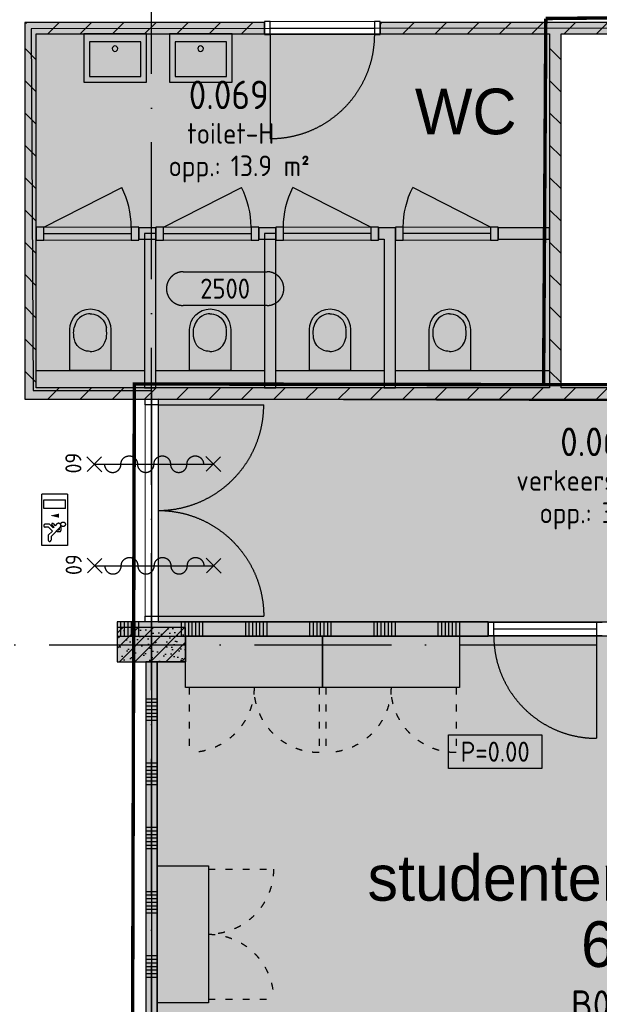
# Model space of a CAD drawing. Header units: millimetres. Extents: x 20872 to 297961, y -293704 to 213007.
# Tile 74 of 256: x 114529 to 119609, y -145550 to -136926. Entities that reach past the tile are written whole.
import ezdxf
from ezdxf.enums import TextEntityAlignment as Align
from ezdxf.xclip import XClip

# ---------------------------------------------------------------- set-up
doc = ezdxf.new("R2010")
doc.units = ezdxf.units.MM
doc.header["$LTSCALE"] = 100
doc.header["$XCLIPFRAME"] = 2
doc.linetypes.add('ACAD_ISO03W100', pattern=[30, 12, -18])
doc.linetypes.add('ACAD_ISO10W100', pattern=[18, 12, -3, 0, -3])
doc.layers.get('Defpoints').update_dxf_attribs({"color": 181})
for name, color, linetype in [('A--L$7--_stramien', 1, 'Continuous'), ('A--L20--_bovenbouw', 3, 'Continuous'), ('A--L30--_afbouw', 7, 'Continuous'), ('A--L65--_beveiligingsinstallaties', 8, 'Continuous'), ('A--L74--_vaste sanitaire voorzienin', 1, 'Continuous'), ('A--L82--leerlingensets-02', 9, 'Continuous'), ('A--T$1--_algemeen', 1, 'Continuous'), ('A--T$1A-afwerking', 8, 'Continuous'), ('plattegrondkleuren', 7, 'Continuous'), ('teksten', 7, 'Continuous'), ('XREFS', 9, 'Continuous')]:
    doc.layers.add(name, color=color, linetype=linetype)
doc.styles.add('BURO standaard', font='isocp.shx')
doc.styles.add('JINX standaard', font='isocp.shx')
doc.styles.add('MAAR_stempel', font='LTe50146.ttf')

# ---------------------------------------------------------------- blocks, each defined once
blk = doc.blocks.new('AL_plafondhoog_01_P03_BV')
at = {"color": 1, "linetype": 'ByBlock', "lineweight": -2, "ltscale": 2}
for points in [[(-5.24, 2.11), (5.24, 2.11)], [(5.24, -2.11), (-5.24, -2.11)]]:
    blk.add_lwpolyline(points, dxfattribs=at)
at = {"color": 1, "linetype": 'ByBlock', "lineweight": -2}
for centre, start, end in [((-5.24, 0), 90, 270), ((5.24, 0), 270, 90)]:
    blk.add_arc(centre, 2.11, start, end, dxfattribs=at)
at = {"color": 2, "linetype": 'ByBlock', "lineweight": -2, "style": 'BURO standaard', "flags": 4}
blk.add_attdef('BURO_RTE:PLAFOND', text='', height=2.5, dxfattribs=at).set_placement((0, 0), align=Align.MIDDLE_CENTER)
blk = doc.blocks.new('BURO_onderaanzicht')
at = {"color": 7}
blk.add_line((-432, 0), (432, 0), dxfattribs=at)
blk = doc.blocks.new('AL_ruimteno_03_P03_BV_GLU-X11 (2)')
at = {"color": 1, "style": 'JINX standaard'}
blk.add_text('opp.:', height=1.8, dxfattribs=at).set_placement((-0.022, -9.722), align=Align.RIGHT)
at = {"color": 2, "linetype": 'ByBlock', "lineweight": -2, "style": 'BURO standaard', "flags": 4}
for tag, p in [('BURO_RTE:RUIMTENUMMER_LEEG', (0.69, 1.475)), ('BURO_RTE:RUIMTENUMMER_TOTAAL', (0.69, -2.595))]:
    blk.add_attdef(tag, text='', height=2.5, dxfattribs=at).set_placement(p, align=Align.MIDDLE_CENTER)
at = {"color": 1, "linetype": 'ByBlock', "lineweight": -2, "style": 'BURO standaard', "flags": 4}
blk.add_attdef('BURO_RTE:BOUWBESLUIT', text='', height=1.8, dxfattribs=at).set_placement((0.862, -5.971), align=Align.MIDDLE_CENTER)
blk.add_attdef('BURO_RTE:OPP', text='', height=1.8, dxfattribs=at).set_placement((0.862, -8.808), align=Align.MIDDLE_LEFT)
blk = doc.blocks.new('65_60min_zelfsl_brandw_01_P03_BV')
at = {"color": 1, "lineweight": -2}
blk.add_line((0, -521.1), (0, 521.1), dxfattribs=at)
at = {"color": 1, "ltscale": 2}
for points in [[(-65.5, 455.6), (65.5, 586.6)], [(63.1, 458), (-63.1, 584.2)], [(-65, -587.9), (66, -456.9)], [(63.6, -585.5), (-62.7, -459.2)]]:
    blk.add_lwpolyline(points, dxfattribs=at)
blk.add_lwpolyline([(0, -434.2, 1), (0, -289.5, -1), (0, -144.7, 1), (0, 0, -1), (0, 144.7, 1), (0, 289.5, -1), (0, 434.2)], format="xyb", dxfattribs=at)
at = {"color": 2, "linetype": 'ByBlock', "lineweight": -2, "style": 'BURO standaard'}
blk.add_text('60', height=140.63, dxfattribs=at).set_placement((-97.1, -776.7))
blk = doc.blocks.new('AL_vloerhoog_01_P03_BV')
at = {"color": 1, "linetype": 'ByBlock', "lineweight": -2, "ltscale": 2}
blk.add_lwpolyline([(-5.84, 2.11), (5.84, 2.11), (5.84, -2.11), (-5.84, -2.11)], close=True, dxfattribs=at)
at = {"color": 2, "linetype": 'ByBlock', "lineweight": -2, "style": 'BURO standaard', "flags": 4}
blk.add_attdef('BURO_RTE:VLOER', text='', height=2.5, dxfattribs=at).set_placement((0, 0), align=Align.MIDDLE_CENTER)
blk = doc.blocks.new('65_VLUCHT_04_P03_BV')
at = {"color": 1, "linetype": 'Continuous'}
for p, q in [((-225, 112.5), (225, 112.5)), ((-225, 112.5), (-225, -112.5)), ((-100, 95), (-175, 95)), ((-175, -95), (-175, 95)), ((-100, 95), (-100, -95)), ((225, 112.5), (225, -112.5)), ((32.3, -11.9), (50.3, 6.1)), ((35.3, 21.2), (50.3, 6.1)), ((49.4, 55.3), (92, 55.3)), ((63.5, 49.5), (144, -31)), ((73.7, 39.3), (86, 39.3)), ((85.7, 27.3), (86, 27.6)), ((86, 27.6), (86, 39.3)), ((97, 16), (102, 21)), ((102, 21), (102, 45.3)), ((68.7, -12.3), (38, -43)), ((38, -43), (38, -83)), ((43.6, -23.2), (61.6, -5.2)), ((61.6, -5.2), (68.7, -12.3)), ((62, -52.9), (97, -17.9)), ((62, -52.9), (62, -83)), ((97, -17.9), (134.1, -55)), ((134.1, -55), (176, -55)), ((144, -31), (176, -31)), ((225, -112.5), (-225, -112.5)), ((-100, -95), (-175, -95))]:
    blk.add_line(p, q, dxfattribs=at)
blk.add_lwpolyline([(-37.5, -37.5, 0, 35, 0), (-37.5, 37.5, 35, 35, 0)], format="xyseb", dxfattribs=at)
blk.add_circle((38, 75), 20, dxfattribs=at)
for centre, radius, start, end in [((49.4, 35.3), 20, 45, 225), ((92, 45.3), 10, 0, 90), ((38, -17.6), 8, 135, 315), ((50, -83), 12, 180, 0), ((176, -43), 12, 270, 90)]:
    blk.add_arc(centre, radius, start, end, dxfattribs=at)
blk = doc.blocks.new('stramienlijnen_1')
at = {"layer": 'A--L$7--_stramien', "color": 1, "linetype": 'ACAD_ISO10W100', "lineweight": -3}
for p, q in [((115684.5, 0), (115684.5, 22800)), ((57184.5, 7600), (138184.5, 7600))]:
    blk.add_line(p, q, dxfattribs=at)
blk = doc.blocks.new('2016-02-04 100 begane grond bestaand')
at = {"layer": 'A--L20--_bovenbouw', "linetype": 'Continuous', "lineweight": -3}
for points in [[(114674.5, 9850), (114674.5, 12950), (114574.5, 13050), (114574.5, 9750)], [(114574.5, 13050), (114674.5, 12950), (116675.3, 12950), (116675.3, 13050)], [(122323.9, 12950), (122323.9, 13050), (117688.3, 13050), (117688.3, 12950), (119174.5, 12950), (119224.5, 12975), (119274.5, 12950), (119704.5, 12950), (119754.5, 12975), (119804.5, 12950)], [(119224.5, 9825), (119274.5, 9850), (119274.5, 12950), (119224.5, 12975), (119174.5, 12950), (119174.5, 9850)], [(123504.5, 9750), (123404.5, 9850), (119804.5, 9850), (119754.5, 9825), (119704.5, 9850), (119274.5, 9850), (119224.5, 9825), (119174.5, 9850), (114674.5, 9850), (114574.5, 9750)], [(118634.9, 7675), (118634.9, 7800), (115384.7, 7800), (115384.7, 7675)], [(115384.5, 7450), (115984.5, 7450), (115984.5, 7750), (115384.5, 7750)], [(115734.5, 375.8), (115734.5, 7450), (115634.5, 7450), (115634.5, 375.8)]]:
    blk.add_hatch(color=60, dxfattribs=at).paths.add_polyline_path(points, flags=0)
h = blk.add_hatch(dxfattribs=at)
h.set_pattern_fill('_U', color=1, scale=200, angle=135, style=0, pattern_type=0)
h.set_pattern_definition([(135, (114674.48, 9800), (-141.421, -141.421), [])])
h.paths.add_polyline_path([(114674.5, 9850), (114674.5, 12950), (114574.5, 13050), (114574.5, 9750)], flags=0)
h = blk.add_hatch(dxfattribs=at)
h.set_pattern_fill('_U', color=1, scale=200, angle=225, style=0, pattern_type=0)
h.set_pattern_definition([(225, (123454.5, 13050), (141.4214, -141.4214), [])])
h.paths.add_polyline_path([(114574.5, 13050), (114674.5, 12950), (116675.3, 12950), (116675.3, 13050)], flags=0)
h.paths.add_polyline_path([(123404.5, 12950), (123504.5, 13050), (123323.9, 13050), (123323.9, 12950)], flags=0)
h.paths.add_polyline_path([(122323.9, 12950), (122323.9, 13050), (117688.3, 13050), (117688.3, 12950), (119174.5, 12950), (119224.5, 12975), (119274.5, 12950), (119704.5, 12950), (119754.5, 12975), (119804.5, 12950)], flags=0)
h = blk.add_hatch(dxfattribs=at)
h.set_pattern_fill('_U', color=1, scale=200, angle=135, style=0, pattern_type=0)
h.set_pattern_definition([(135, (119274.48, 9799.85), (-141.421, -141.421), [])])
h.paths.add_polyline_path([(119224.5, 9825), (119274.5, 9850), (119274.5, 12950), (119224.5, 12975), (119174.5, 12950), (119174.5, 9850)], flags=0)
h = blk.add_hatch(dxfattribs=at)
h.set_pattern_fill('_U', color=1, scale=200, angle=225, style=0, pattern_type=0)
h.set_pattern_definition([(225, (123454.5, 9850), (141.4214, -141.4214), [])])
h.paths.add_polyline_path([(123504.5, 9750), (123404.5, 9850), (119804.5, 9850), (119754.5, 9825), (119704.5, 9850), (119274.5, 9850), (119224.5, 9825), (119174.5, 9850), (114674.5, 9850), (114574.5, 9750)], flags=0)
h = blk.add_hatch(dxfattribs=at)
h.set_pattern_fill('SWAND', color=1, scale=5, style=0)
h.set_pattern_definition([(90, (115384.7, 7675), (-562.5, 3e-14), []), (90, (115415.94, 7675), (-562.5, 3e-14), []), (90, (115447.2, 7675), (-562.5, 3e-14), []), (90, (115478.44, 7675), (-562.5, 3e-14), []), (90, (115509.7, 7675), (-562.5, 3e-14), []), (90, (115540.94, 7675), (-562.5, 3e-14), []), (90, (115572.2, 7675), (-562.5, 3e-14), [])])
h.paths.add_polyline_path([(124151.9, 7800), (124151.9, 7675), (124959.5, 7675), (125084.5, 7800)], flags=0)
h.paths.add_polyline_path([(118634.9, 7675), (118634.9, 7800), (115384.7, 7800), (115384.7, 7675)], flags=0)
h.paths.add_polyline_path([(121994.5, 7675), (122057, 7706.2), (122119.5, 7675), (122217.9, 7675), (122217.9, 7800), (119635, 7800), (119635, 7675)], flags=0)
h = blk.add_hatch(dxfattribs=at)
h.set_pattern_fill('PREFB', color=1, scale=5, style=0)
h.set_pattern_definition([(45, (115384.48, 7449.995), (-67.882, 67.882), []), (17, (115384.484, 7449.995), (25.7875, 79.8276), [0, -81.6, -46.2, 0, -67.2]), (48, (115384.484, 7449.995), (-18.4156, 81.172), [0, -80.8, 0, -82.4, 0, -66.4]), (71, (115384.484, 7449.995), (-47.9116, 67.263), [0, -80, 0, -480, -65.8])])
h.paths.add_polyline_path([(115384.5, 7450), (115984.5, 7450), (115984.5, 7750), (115384.5, 7750)], flags=0)
h = blk.add_hatch(dxfattribs=at)
h.set_pattern_fill('SWAND', color=1, scale=5, angle=90, style=0)
h.set_pattern_definition([(180, (115734.5, 375.83), (-7e-14, -562.5), []), (180, (115734.5, 407.1), (-7e-14, -562.5), []), (180, (115734.5, 438.33), (-7e-14, -562.5), []), (180, (115734.5, 469.6), (-7e-14, -562.5), []), (180, (115734.5, 500.83), (-7e-14, -562.5), []), (180, (115734.5, 532.1), (-7e-14, -562.5), []), (180, (115734.5, 563.33), (-7e-14, -562.5), [])])
h.paths.add_polyline_path([(115734.5, 375.8), (115734.5, 7450), (115634.5, 7450), (115634.5, 375.8)], flags=0)
at = {"layer": 'A--L20--_bovenbouw', "color": 2, "linetype": 'Continuous', "lineweight": -3}
for p, q in [((114574.5, 13050), (114574.5, 9750)), ((116675.3, 13050), (114574.5, 13050)), ((116675.3, 12950), (116675.3, 13050)), ((122323.9, 13050), (117688.3, 13050)), ((117688.3, 13050), (117688.3, 12950)), ((114674.5, 9850), (114674.5, 12950)), ((114674.5, 12950), (116675.3, 12950)), ((117688.3, 12950), (119174.5, 12950)), ((119174.5, 12950), (119174.5, 9850)), ((119274.5, 12950), (119704.5, 12950)), ((119274.5, 9850), (119274.5, 12950)), ((119174.5, 9850), (114674.5, 9850)), ((119704.5, 9850), (119274.5, 9850)), ((114574.5, 9750), (123504.5, 9750)), ((118634.9, 7800), (115384.7, 7800)), ((115384.7, 7800), (115384.7, 7675)), ((118634.9, 7675), (118634.9, 7800)), ((115384.7, 7675), (118634.9, 7675)), ((115734.5, 7450), (115634.5, 7450)), ((115634.5, 7450), (115634.5, 375.8)), ((115734.5, 375.8), (115734.5, 7450))]:
    blk.add_line(p, q, dxfattribs=at)
at = {"layer": 'A--L20--_bovenbouw', "color": 3, "linetype": 'Continuous', "lineweight": -3}
for p, q in [((115984.5, 7750), (115384.5, 7750)), ((115384.5, 7750), (115384.5, 7450)), ((115984.5, 7450), (115984.5, 7750)), ((115384.5, 7450), (115984.5, 7450))]:
    blk.add_line(p, q, dxfattribs=at)
at = {"layer": 'A--L30--_afbouw', "color": 2, "linetype": 'Continuous', "lineweight": -3}
for p, q in [((116725.3, 13057), (116675.3, 13057)), ((116675.3, 13057), (116675.3, 12943)), ((116725.3, 12943), (116725.3, 13057)), ((117688.3, 13057), (117638.3, 13057)), ((117638.3, 13057), (117638.3, 12943)), ((117688.3, 12943), (117688.3, 13057)), ((116675.3, 12943), (116725.3, 12943)), ((117638.3, 12943), (117688.3, 12943)), ((115630, 9700.7), (115630, 9750.7)), ((115630, 9750.7), (115744, 9750.7)), ((115744, 9750.7), (115744, 9700.7)), ((115744, 9700.7), (115630, 9700.7)), ((115630, 7800.7), (115630, 7850.7)), ((115630, 7850.7), (115744, 7850.7)), ((115744, 7850.7), (115744, 7800.7)), ((115744, 7800.7), (115630, 7800.7)), ((118684.9, 7794.5), (118634.9, 7794.5)), ((118634.9, 7794.5), (118634.9, 7680.5)), ((118684.9, 7680.5), (118684.9, 7794.5)), ((119635, 7794.5), (119585, 7794.5)), ((119585, 7794.5), (119585, 7680.5)), ((118634.9, 7680.5), (118684.9, 7680.5)), ((119585, 7680.5), (119635, 7680.5))]:
    blk.add_line(p, q, dxfattribs=at)
at = {"layer": 'A--L30--_afbouw', "color": 1, "linetype": 'Continuous', "lineweight": 18}
for p, q in [((116725.3, 13057), (117638.3, 13057)), ((116725.3, 12943), (117638.3, 12943)), ((115630, 7850.7), (115630, 9700.7)), ((115744, 7850.7), (115744, 9700.7)), ((119585, 7794.5), (118684.9, 7794.5)), ((119585, 7680.5), (118684.9, 7680.5))]:
    blk.add_line(p, q, dxfattribs=at)
at = {"layer": 'A--L30--_afbouw', "color": 1, "linetype": 'Continuous', "lineweight": -3}
for p, q in [((116725.3, 12943), (116725.3, 12030)), ((119585, 7680.5), (119585, 6780.4))]:
    blk.add_line(p, q, dxfattribs=at)
for points in [[(115744, 9700.7), (116669, 9700.7)], [(115744, 7850.7), (116668.9, 7850.7)]]:
    blk.add_lwpolyline(points, dxfattribs=at)
at = {"layer": 'A--L30--_afbouw', "color": 1, "linetype": 'Continuous', "lineweight": -3, "extrusion": (0, 0, -1)}
for centre, radius, start, end in [((-116725.3, 12943), 913, 180, 270), ((-115744, 7850.7), 925, 90.00047, 180.00047)]:
    blk.add_arc(centre, radius, start, end, dxfattribs=at)
at = {"layer": 'A--L30--_afbouw', "color": 1, "linetype": 'Continuous', "lineweight": -3}
for centre, radius, start, end in [((115744, 9700.7), 925, 269.99953, 359.99953), ((119585, 7680.5), 900.1, 180, 270)]:
    blk.add_arc(centre, radius, start, end, dxfattribs=at)
at = {"layer": 'A--L65--_beveiligingsinstallaties', "color": 1, "linetype": 'ACAD_ISO10W100', "ltscale": 0.3, "true_color": 0xf50004, "const_width": 30}
for points in [[(119121.6, 9877.7), (119141.1, 13084.4)], [(119141.1, 13084.4), (119828.4, 13091.1), (119827.9, 9900.7)], [(123589.8, 10040.4), (123588.9, 9870.1), (115535, 9883.7), (115507, -449.5), (114714.1, -1173)]]:
    blk.add_lwpolyline(points, dxfattribs=at)
at = {"layer": 'A--L$7--_stramien'}
blk.add_blockref('stramienlijnen_1', (0, 0), dxfattribs=at)
at = {"layer": 'A--L30--_afbouw', "color": 1, "linetype": 'Continuous', "lineweight": -3, "extrusion": (6.75041e-17, -1.05552e-16, -1), "xscale": 1.056730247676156, "zscale": -1, "rotation": 180}
blk.add_blockref('BURO_onderaanzicht', (-117181.8, 13000, -500), dxfattribs=at)
at = {"layer": 'A--L30--_afbouw', "color": 1, "linetype": 'Continuous', "lineweight": -3, "extrusion": (1.12309e-16, -1.84154e-16, -1), "xscale": 2.141162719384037, "zscale": -1, "rotation": 90.00046992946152}
blk.add_blockref('BURO_onderaanzicht', (-115687, 8775.7), dxfattribs=at)
at = {"layer": 'A--L30--_afbouw', "color": 1, "linetype": 'Continuous', "lineweight": -3, "xscale": 1.041774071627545, "rotation": 180}
blk.add_blockref('BURO_onderaanzicht', (119134.9, 7737.5, 500), dxfattribs=at)
at = {"layer": 'A--L65--_beveiligingsinstallaties', "color": 8, "linetype": 'Continuous', "lineweight": -3}
for name, p, rotation in [('65_60min_zelfsl_brandw_01_P03_BV', (115707.1, 9181.5), 270.0156014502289), ('65_VLUCHT_04_P03_BV', (114835.8, 8692.7), 269.9995396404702), ('65_60min_zelfsl_brandw_01_P03_BV', (115709.9, 8291.9), 270.0156014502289)]:
    blk.add_blockref(name, p, dxfattribs=dict(at, rotation=rotation))
at = {"layer": 'A--T$1--_algemeen', "color": 8, "linetype": 'Continuous', "lineweight": -3}
ref = blk.add_blockref('AL_ruimteno_03_P03_BV_GLU-X11 (2)', (116293.8, 12675.2), dxfattribs=dict(at, xscale=100, yscale=100, zscale=100))
ref.add_attrib('BURO_RTE:RUIMTENUMMER_TOTAAL', '0.069', dxfattribs={"layer": '0', "color": 2, "linetype": 'ByBlock', "lineweight": -2, "height": 250, "style": 'BURO standaard'}).set_placement((116362.8, 12415.7), align=Align.MIDDLE_CENTER)
ref.add_attrib('BURO_RTE:BOUWBESLUIT', 'toilet-H', dxfattribs={"layer": '0', "color": 1, "linetype": 'ByBlock', "lineweight": -2, "height": 180, "style": 'BURO standaard'}).set_placement((116380, 12078.1), align=Align.MIDDLE_CENTER)
ref.add_attrib('BURO_RTE:OPP', '13.9 m²', dxfattribs={"layer": '0', "color": 1, "linetype": 'ByBlock', "lineweight": -2, "height": 180, "style": 'BURO standaard'}).set_placement((116380, 11794.3), align=Align.MIDDLE_LEFT)
at = {"layer": 'A--T$1--_algemeen', "color": 1, "linetype": 'Continuous', "lineweight": -3}
ref = blk.add_blockref('AL_plafondhoog_01_P03_BV', (116330.8, 10718.7), dxfattribs=dict(at, xscale=70, yscale=70, zscale=70))
ref.add_attrib('BURO_RTE:PLAFOND', '2500', dxfattribs={"layer": '0', "color": 2, "linetype": 'ByBlock', "lineweight": -2, "height": 175, "style": 'BURO standaard'}).set_placement((116330.8, 10718.7), align=Align.MIDDLE_CENTER)
at = {"layer": 'A--T$1--_algemeen', "color": 8, "linetype": 'Continuous', "lineweight": -3}
ref = blk.add_blockref('AL_ruimteno_03_P03_BV_GLU-X11 (2)', (119544.9, 9636.4), dxfattribs=dict(at, xscale=100, yscale=100, zscale=100))
ref.add_attrib('BURO_RTE:RUIMTENUMMER_TOTAAL', '0.067', dxfattribs={"layer": '0', "color": 2, "linetype": 'ByBlock', "lineweight": -2, "height": 250, "style": 'BURO standaard'}).set_placement((119613.9, 9376.9), align=Align.MIDDLE_CENTER)
ref.add_attrib('BURO_RTE:BOUWBESLUIT', 'verkeersruimte', dxfattribs={"layer": '0', "color": 1, "linetype": 'ByBlock', "lineweight": -2, "height": 180, "style": 'BURO standaard'}).set_placement((119631.2, 9039.3), align=Align.MIDDLE_CENTER)
ref.add_attrib('BURO_RTE:OPP', '30.6 m²', dxfattribs={"layer": '0', "color": 1, "linetype": 'ByBlock', "lineweight": -2, "height": 180, "style": 'BURO standaard'}).set_placement((119631.2, 8755.6), align=Align.MIDDLE_LEFT)
ref = blk.add_blockref('AL_ruimteno_03_P03_BV_GLU-X11 (2)', (119656.7, 4299.6), dxfattribs=dict(at, xscale=100, yscale=100, zscale=100))
ref.add_attrib('BURO_RTE:RUIMTENUMMER_TOTAAL', '0.116', dxfattribs={"layer": '0', "color": 2, "linetype": 'ByBlock', "lineweight": -2, "height": 250, "style": 'BURO standaard'}).set_placement((119725.7, 4040.2), align=Align.MIDDLE_CENTER)
ref.add_attrib('BURO_RTE:BOUWBESLUIT', 'verblijfsruimte', dxfattribs={"layer": '0', "color": 1, "linetype": 'ByBlock', "lineweight": -2, "height": 180, "style": 'BURO standaard'}).set_placement((119742.9, 3702.5), align=Align.MIDDLE_CENTER)
ref.add_attrib('BURO_RTE:RUIMTENUMMER_LEEG', 'B0.05', dxfattribs={"layer": '0', "color": 2, "linetype": 'ByBlock', "lineweight": -2, "height": 250, "style": 'BURO standaard'}).set_placement((119725.7, 4447.1), align=Align.MIDDLE_CENTER)
ref.add_attrib('BURO_RTE:OPP', '65.9 m²', dxfattribs={"layer": '0', "color": 1, "linetype": 'ByBlock', "lineweight": -2, "height": 180, "style": 'BURO standaard'}).set_placement((119742.9, 3418.8), align=Align.MIDDLE_LEFT)
at = {"layer": 'A--T$1A-afwerking', "color": 8, "linetype": 'Continuous', "lineweight": -3}
ref = blk.add_blockref('AL_vloerhoog_01_P03_BV', (118697, 6663), dxfattribs=dict(at, xscale=70, yscale=70, zscale=70))
ref.add_attrib('BURO_RTE:VLOER', 'P=0.00', dxfattribs={"layer": '0', "color": 2, "linetype": 'ByBlock', "lineweight": -2, "height": 175, "style": 'BURO standaard'}).set_placement((118697, 6663), align=Align.MIDDLE_CENTER)
blk = doc.blocks.new('kast')
at = {"layer": 'plattegrondkleuren', "true_color": 0xf5f5f5}
h = blk.add_hatch(color=7, dxfattribs=at)
h.dxf.hatch_style = 1
h.paths.add_polyline_path([(1200, 0), (1200, 450), (0, 450), (0, 0)])
at = {"layer": 'A--L82--leerlingensets-02', "linetype": 'ACAD_ISO03W100', "ltscale": 0.05}
for p, q in [((30, 0), (30, -570)), ((1170, 0), (1170, -570))]:
    blk.add_line(p, q, dxfattribs=at)
at = {"layer": 'A--L82--leerlingensets-02'}
blk.add_lwpolyline([(1200, 0), (1200, 450), (0, 450), (0, 0)], close=True, dxfattribs=at)
at = {"layer": 'A--L82--leerlingensets-02', "linetype": 'ACAD_ISO03W100', "ltscale": 0.05}
for centre, start, end in [((30, 0), 270, 0), ((1170, 0), 180, 270)]:
    blk.add_arc(centre, 570, start, end, dxfattribs=at)
blk = doc.blocks.new('74_inbouwcloset_01_P02_DO')
at = {"color": 1}
blk.add_lwpolyline([(-575, 0, 0.414214), (-580, -5), (-580, -360, 1), (-220, -360), (-220, -5, 0.414214), (-225, 0)], format="xyb", close=True, dxfattribs=at)
at = {"color": 1, "linetype": 'Continuous'}
for points in [[(-401.8, -167.9, 0), (-405.9, -167.9, 0), (-416.9, -168.8, 0), (-433.2, -171.4, 0), (-453, -177, 0), (-474.5, -186.4, 0), (-496, -200.7, 0), (-515.9, -221.1, 0), (-532.2, -248.5, 0), (-543.3, -283.9, 0)], [(-401.8, -167.9, 0), (-397.8, -167.8, 0), (-387, -168.4, 0), (-371.1, -170.7, 0), (-351.6, -175.9, 0), (-330.3, -185, 0), (-308.9, -199.3, 0), (-288.9, -219.7, 0), (-272.2, -247.6, 0), (-260.2, -283.9, 0)], [(-543.3, -283.9, 0), (-543.6, -285.5, 0), (-544.2, -290.2, 0), (-544.9, -297.6, 0), (-545.7, -307.3, 0), (-546.3, -318.9, 0), (-546.6, -331.9, 0), (-546.3, -346, 0), (-545.2, -360.9, 0), (-543.3, -376.1, 0)], [(-260.2, -283.9, 0), (-260, -285.5, 0), (-259.4, -290.2, 0), (-258.6, -297.6, 0), (-257.8, -307.3, 0), (-257.2, -318.9, 0), (-257, -331.9, 0), (-257.3, -346, 0), (-258.3, -360.9, 0), (-260.2, -376.1, 0)], [(-401.8, -497.9, 0), (-405.8, -497.8, 0), (-416.6, -496.7, 0), (-432.7, -493.7, 0), (-452.2, -487.6, 0), (-473.6, -477.5, 0), (-495, -462.3, 0), (-514.9, -441.1, 0), (-531.6, -412.7, 0), (-543.3, -376.1, 0)], [(-401.8, -497.9, 0), (-397.7, -497.9, 0), (-386.7, -497, 0), (-370.6, -494.2, 0), (-350.9, -488.3, 0), (-329.4, -478.4, 0), (-307.9, -463.3, 0), (-288, -442, 0), (-271.6, -413.2, 0), (-260.2, -376.1, 0)]]:
    blk.add_polyline3d(points, dxfattribs=at)
blk = doc.blocks.new('74_wast_550x425_01_P02_DO')
at = {"color": 1}
for points in [[(-275, -424.3), (-275, 0), (275, 0), (275, -424.3)], [(225, -374.3), (-225, -374.3), (-225, -71.7), (225, -71.7)]]:
    blk.add_lwpolyline(points, close=True, dxfattribs=at)
blk.add_circle((1.5, -130.4), 24.3, dxfattribs=at)

msp = doc.modelspace()

# ---------------------------------------------------------------- hatches: boundary and pattern name
at = {"layer": 'A--L20--_bovenbouw', "linetype": 'Continuous', "lineweight": -3}
for points in [[(115573.5, -138749.6), (115573.5, -138849.6), (115723.7, -138849.6), (115723.7, -138749.6)], [(116623.7, -138749.6), (116623.7, -138849.6), (116773.7, -138849.6), (116773.7, -138749.6)], [(117823.7, -138749.6), (117673.7, -138749.6), (117673.7, -138849.6), (117723.7, -138849.6)], [(117823.7, -140149.6), (117823.7, -138749.6), (117723.7, -138849.6), (117723.7, -140149.6)], [(119173.5, -138849.6), (119173.5, -138749.6), (118723.7, -138749.6), (118723.7, -138849.6)], [(115723.7, -140149.6), (115723.7, -138799.6), (115623.7, -138799.6), (115623.7, -140149.6)], [(116773.7, -140149.6), (116773.7, -138799.6), (116673.7, -138799.6), (116673.7, -140149.6)]]:
    msp.add_hatch(color=2, dxfattribs=at).paths.add_polyline_path(points, flags=0)
at = {"layer": 'plattegrondkleuren', "true_color": 0xcddee4}
h = msp.add_hatch(color=254, dxfattribs=at)
h.dxf.hatch_style = 1
h.paths.add_polyline_path([(115743, -142198.9), (125083.5, -142199.6), (125083.5, -145549.6), (126783.5, -145549.6), (126783.5, -142199.6), (138063.1, -142200), (133814.7, -135024.9), (128632.8, -135024.9), (128632.8, -136948.8), (129533.5, -136949.6), (129558, -140299.9), (115743, -140249.6)])
at = {"layer": 'plattegrondkleuren', "true_color": 0xbdeeff}
h = msp.add_hatch(color=254, dxfattribs=at)
h.dxf.hatch_style = 1
h.paths.add_polyline_path([(114673.5, -137049.6), (119173.5, -137049.6), (119173.5, -140149.6), (114673.5, -140149.6)])
h = msp.add_hatch(color=254, dxfattribs=at)
h.dxf.hatch_style = 1
h.paths.add_polyline_path([(114673.5, -137049.6), (119173.5, -137049.6), (119173.5, -140149.6), (114673.5, -140149.6)])
h = msp.add_hatch(color=254, dxfattribs=at)
h.dxf.hatch_style = 1
h.paths.add_polyline_path([(115733.5, -149623.8), (124738.5, -149624.6), (124738.4, -145549.6), (124958.5, -145549.6), (124958.5, -142949.6), (121993.5, -142949.6), (121993.5, -142324.6), (120483.5, -142324.6), (120483.5, -142549.6), (119883.5, -142549.6), (119883.5, -142324.6), (115983.5, -142324.6), (115983.5, -142549.6), (115733.5, -142549.6)])

# ---------------------------------------------------------------- linework, layer by layer
for p, q in [((114673.7, -139999.6), (115623.7, -139999.6)), ((115723.7, -139999.6), (116673.7, -139999.6)), ((116773.7, -139999.6), (117723.7, -139999.6)), ((117823.7, -139999.6), (119173.5, -139999.6))]:
    msp.add_line(p, q)
at = {"layer": 'A--L20--_bovenbouw', "color": 2, "linetype": 'Continuous', "lineweight": -3}
for p, q in [((115573.5, -138749.6), (115573.5, -138849.6)), ((115723.7, -138749.6), (115573.5, -138749.6)), ((115723.7, -138849.6), (115723.7, -138749.6)), ((116623.7, -138749.6), (116623.7, -138849.6)), ((116773.7, -138749.6), (116623.7, -138749.6)), ((116773.7, -138849.6), (116773.7, -138749.6)), ((117823.7, -138749.6), (117673.7, -138749.6)), ((117673.7, -138749.6), (117673.7, -138849.6)), ((117823.7, -140149.6), (117823.7, -138749.6)), ((119173.5, -138749.6), (118723.7, -138749.6)), ((118723.7, -138749.6), (118723.7, -138849.6)), ((119173.5, -138849.6), (119173.5, -138749.6)), ((115723.7, -138799.6), (115623.7, -138799.6)), ((115623.7, -138799.6), (115623.7, -140149.6)), ((115723.7, -140149.6), (115723.7, -138799.6)), ((116773.7, -138799.6), (116673.7, -138799.6)), ((116673.7, -138799.6), (116673.7, -140149.6)), ((116773.7, -140149.6), (116773.7, -138799.6)), ((115573.5, -138849.6), (115723.7, -138849.6)), ((116623.7, -138849.6), (116773.7, -138849.6)), ((117673.7, -138849.6), (117723.7, -138849.6)), ((117723.7, -138849.6), (117723.7, -140149.6)), ((118723.7, -138849.6), (119173.5, -138849.6)), ((115623.7, -140149.6), (115723.7, -140149.6)), ((116673.7, -140149.6), (116773.7, -140149.6)), ((117723.7, -140149.6), (117823.7, -140149.6))]:
    msp.add_line(p, q, dxfattribs=at)
at = {"layer": 'A--L30--_afbouw', "color": 1, "linetype": 'Continuous', "lineweight": -3}
for p, q in [((114740.5, -138742.6), (115423, -138394.9)), ((115790.7, -138742.6), (116473.2, -138394.9)), ((117606.7, -138742.6), (116924.2, -138394.9)), ((118656.7, -138742.6), (117974.2, -138394.9))]:
    msp.add_line(p, q, dxfattribs=at)
at = {"layer": 'A--L30--_afbouw', "color": 2, "linetype": 'Continuous', "lineweight": -3}
for p, q in [((114740.5, -138742.6), (114673.5, -138742.6)), ((114673.5, -138742.6), (114673.5, -138856.6)), ((114740.5, -138856.6), (114740.5, -138742.6)), ((115573.5, -138742.6), (115506.5, -138742.6)), ((115506.5, -138742.6), (115506.5, -138856.6)), ((115573.5, -138856.6), (115573.5, -138742.6)), ((115790.7, -138742.6), (115723.7, -138742.6)), ((115723.7, -138742.6), (115723.7, -138856.6)), ((115790.7, -138856.6), (115790.7, -138742.6)), ((116623.7, -138742.6), (116556.7, -138742.6)), ((116556.7, -138742.6), (116556.7, -138856.6)), ((116623.7, -138856.6), (116623.7, -138742.6)), ((116840.7, -138742.6), (116773.7, -138742.6)), ((116773.7, -138742.6), (116773.7, -138856.6)), ((116840.7, -138856.6), (116840.7, -138742.6)), ((117673.7, -138742.6), (117606.7, -138742.6)), ((117606.7, -138742.6), (117606.7, -138856.6)), ((117673.7, -138856.6), (117673.7, -138742.6)), ((117890.7, -138742.6), (117823.7, -138742.6)), ((117823.7, -138742.6), (117823.7, -138856.6)), ((117890.7, -138856.6), (117890.7, -138742.6)), ((118723.7, -138742.6), (118656.7, -138742.6)), ((118656.7, -138742.6), (118656.7, -138856.6)), ((118723.7, -138856.6), (118723.7, -138742.6)), ((114673.5, -138856.6), (114740.5, -138856.6)), ((115506.5, -138856.6), (115573.5, -138856.6)), ((115723.7, -138856.6), (115790.7, -138856.6)), ((116556.7, -138856.6), (116623.7, -138856.6)), ((116773.7, -138856.6), (116840.7, -138856.6)), ((117606.7, -138856.6), (117673.7, -138856.6)), ((117823.7, -138856.6), (117890.7, -138856.6)), ((118656.7, -138856.6), (118723.7, -138856.6))]:
    msp.add_line(p, q, dxfattribs=at)
at = {"layer": 'A--L30--_afbouw', "color": 1, "linetype": 'Continuous', "lineweight": 18}
for p, q in [((114740.5, -138742.6), (115506.5, -138742.6)), ((115790.7, -138742.6), (116556.7, -138742.6)), ((117606.7, -138742.6), (116840.7, -138742.6)), ((118656.7, -138742.6), (117890.7, -138742.6)), ((114740.5, -138856.6), (115506.5, -138856.6)), ((115790.7, -138856.6), (116556.7, -138856.6)), ((117606.7, -138856.6), (116840.7, -138856.6)), ((118656.7, -138856.6), (117890.7, -138856.6))]:
    msp.add_line(p, q, dxfattribs=at)
at = {"layer": 'A--L30--_afbouw', "color": 1, "linetype": 'Continuous', "lineweight": -3}
for centre in [(114740.5, -138742.6), (115790.7, -138742.6)]:
    msp.add_arc(centre, 766, 0, 27, dxfattribs=at)
at = {"layer": 'A--L30--_afbouw', "color": 1, "linetype": 'Continuous', "lineweight": -3, "extrusion": (0, 0, -1)}
for centre in [(-117606.7, -138742.6), (-118656.7, -138742.6)]:
    msp.add_arc(centre, 766, 0, 27, dxfattribs=at)
at = {"layer": 'Defpoints', "color": 181, "linetype": 'Continuous', "lineweight": -3}
for p, q in [((123451, -136999), (114629.4, -137005.9)), ((114629.4, -137005.9), (114648.5, -140175)), ((114648.5, -140175), (115683.5, -140175)), ((115683.5, -140175), (115683.5, -149995))]:
    msp.add_line(p, q, dxfattribs=at)
at = {"layer": 'Defpoints'}
for points in [[(115743, -142198.9), (125083.5, -142199.6), (125083.5, -145549.6), (126783.5, -145549.6), (126783.5, -142199.6), (138063.1, -142200), (133814.7, -135024.9), (128632.8, -135024.9), (128632.8, -136948.8), (129533.5, -136949.6), (129558, -140299.9), (115743, -140249.6)], [(114673.5, -137049.6), (119173.5, -137049.6), (119173.5, -140149.6), (114673.5, -140149.6)], [(114673.5, -137049.6), (119173.5, -137049.6), (119173.5, -140149.6), (114673.5, -140149.6)], [(115733.5, -149623.8), (124738.5, -149624.6), (124738.4, -145549.6), (124958.5, -145549.6), (124958.5, -142949.6), (121993.5, -142949.6), (121993.5, -142324.6), (120483.5, -142324.6), (120483.5, -142549.6), (119883.5, -142549.6), (119883.5, -142324.6), (115983.5, -142324.6), (115983.5, -142549.6), (115733.5, -142549.6)]]:
    msp.add_lwpolyline(points, close=True, dxfattribs=at)

# ---------------------------------------------------------------- block references
at = {"xscale": -1}
for p in [(117183.5, -142775.4), (118383.5, -142775.4)]:
    msp.add_blockref('kast', p, dxfattribs=at)
at = {"xscale": -1, "rotation": 90}
msp.add_blockref('kast', (116183.5, -144336.4), dxfattribs=at)
at = {"layer": 'A--L30--_afbouw', "color": 1, "linetype": 'Continuous', "lineweight": -3, "xscale": 0.8865740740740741}
for p in [(115123.5, -138799.6), (116173.7, -138799.6)]:
    msp.add_blockref('BURO_onderaanzicht', p, dxfattribs=at)
at = {"layer": 'A--L30--_afbouw', "color": 1, "linetype": 'Continuous', "lineweight": -3, "extrusion": (0, 0, -1), "xscale": 0.8865740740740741, "zscale": -1}
for p in [(-117223.7, -138799.6), (-118273.7, -138799.6)]:
    msp.add_blockref('BURO_onderaanzicht', p, dxfattribs=at)
at = {"layer": 'A--L74--_vaste sanitaire voorzienin', "color": 1, "linetype": 'Continuous', "lineweight": -3, "extrusion": (0, 0, -1), "zscale": -1}
for p in [(-115365.9, -137049.6), (-116115.9, -137049.6)]:
    msp.add_blockref('74_wast_550x425_01_P02_DO', p, dxfattribs=at)
at = {"layer": 'A--L74--_vaste sanitaire voorzienin', "color": 1, "linetype": 'Continuous', "lineweight": -3, "extrusion": (0, 0, -1), "zscale": -1, "rotation": 180}
for p in [(-115548.7, -139999.6), (-116598.7, -139999.6), (-117648.7, -139999.6), (-118698.7, -139999.6)]:
    msp.add_blockref('74_inbouwcloset_01_P02_DO', p, dxfattribs=at)
at = {"layer": 'XREFS'}
ref = msp.add_blockref('2016-02-04 100 begane grond bestaand', (-1, -150000.4), dxfattribs=at)
XClip(ref).set_block_clipping_path([(116767.0762143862, 29769.3836009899), (164491.5066313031, 13442.9004429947), (179861.076214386, 13442.9004429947), (179861.076214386, -11696.8579780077), (20873.0762143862, -11696.8579780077), (20873.0762143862, 82263.1420219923), (116767.0762143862, 82263.1420219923)])

# ---------------------------------------------------------------- texts
at = {"layer": 'teksten', "color": 251, "linetype": 'ACAD_ISO03W100', "ltscale": 0.1, "true_color": 0x4d4d4d, "style": 'MAAR_stempel'}
msp.add_text('WC', height=400, dxfattribs=at).set_placement((117992.7, -137930.2))
at = {"layer": 'teksten', "color": 251, "true_color": 0x4d4d4d, "style": 'MAAR_stempel'}
for s, p in [('studenten servicepunt', (117577.6, -144642.4)), ('64m²', (119448.7, -145223))]:
    msp.add_text(s, height=400, dxfattribs=at).set_placement(p)

doc.saveas('drawing.dxf')
